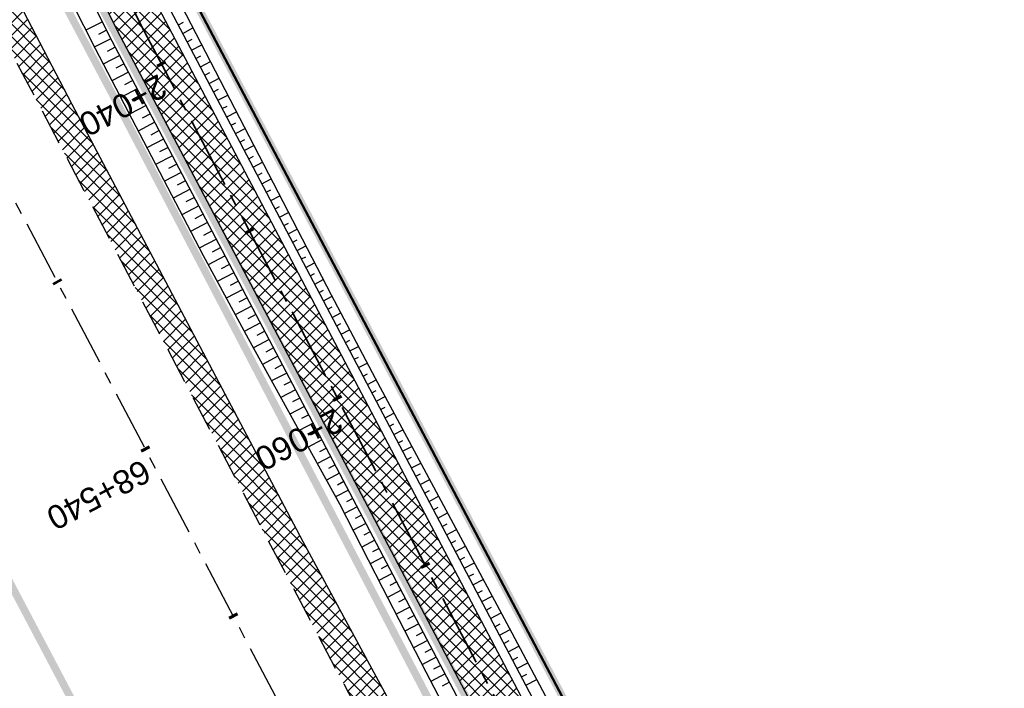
# Model space of a CAD drawing. Header units: metres. Extents: x 7529682 to 7533751, y 5721195 to 5727842.
# Tile 92 of 179: x 7530661 to 7530713, y 5725963 to 5725999. Entities that reach past the tile are written whole.
import ezdxf

# ---------------------------------------------------------------- set-up
doc = ezdxf.new("R2010")
doc.units = ezdxf.units.M
for name, pattern in [('817-dzialki-09-05-04$0$HIDDEN', [0.375, 0.25, -0.125]), ('ACAD_ISO05W100', [33, 24, -3, 0, -3, 0, -3]), ('CENTER', [50.8, 31.75, -6.35, 6.35, -6.35]), ('CENTER2', [28.575, 19.05, -3.175, 3.175, -3.175]), ('HIDDEN', [9.525, 6.35, -3.175])]:
    doc.linetypes.add(name, pattern=pattern)
for name, color, linetype in [('C-DROGI-SYTUACJA', 7, 'Continuous'), ('C-DROGI-SYTUACJA-ETYKIETY', 7, 'Continuous'), ('D-hatch-pobocza', 131, 'Continuous'), ('D-pobocza', 60, 'Continuous'), ('D-rowy', 160, 'Continuous'), ('D-skarpa', 2, 'Continuous'), ('D-skarpa-kreskowanie', 2, 'Continuous')]:
    doc.layers.add(name, color=color, linetype=linetype)
for name, color, linetype, lineweight, true_color in [('D-ewidencja-numery', 7, 'Continuous', 50, 0x40ff00), ('D-hatch-ciag-pieszo-rowerowy', 7, 'Continuous', 13, 0xff9f80), ('D-LR-etap-III', 7, '817-dzialki-09-05-04$0$HIDDEN', 50, 0x00008f)]:
    doc.layers.add(name, color=color, linetype=linetype, lineweight=lineweight, true_color=true_color)
for name, color, linetype, lineweight in [('D-krawędzie', 3, 'Continuous', 30), ('D-obrzeża', 2, 'Continuous', 30), ('D-oś', 10, 'CENTER', 30), ('D-pas-drogowy', 7, 'ACAD_ISO05W100', 50)]:
    doc.layers.add(name, color=color, linetype=linetype, lineweight=lineweight)
doc.layers.add('poprzeczki', color=7, linetype='Continuous', true_color=0x0000c7)
doc.styles.get("Standard").update_dxf_attribs({"font": 'arial.ttf'})
pattern_1 = [(45, (0, 0), (-0.33675960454, 0.33675960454), []), (135, (0, 0), (-0.33675960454, -0.33675960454), [])]

# ---------------------------------------------------------------- blocks, each defined once
blk = doc.blocks.new('AeccTickLine')
at = {"color": 0, "linetype": 'ByBlock', "lineweight": -2}
blk.add_line((0, 1), (0, -1), dxfattribs=at)

msp = doc.modelspace()

# ---------------------------------------------------------------- hatches: boundary and pattern name
at = {"layer": 'D-hatch-ciag-pieszo-rowerowy'}
h = msp.add_hatch(dxfattribs=at)
h.set_pattern_fill('ANSI37', color=256, scale=0.15, style=0)
h.set_pattern_definition(pattern_1)
h.paths.add_polyline_path([(7530664.91, 5726005.014, 0.00515), (7530662.075, 5726010.504), (7530653.608, 5726026.493, -0.00515), (7530650.772, 5726031.983), (7530649.253, 5726035.002), (7530648.136, 5726034.44), (7530649.656, 5726031.421, 0.00515), (7530652.491, 5726025.931), (7530660.958, 5726009.942, -0.00515), (7530663.794, 5726004.452), (7530666.938, 5725998.206), (7530691.541, 5725951.45), (7530692.657, 5725952.013), (7530668.046, 5725998.784)])
h.paths.add_polyline_path([(7530663.794, 5726004.452, 0.00515), (7530660.958, 5726009.942), (7530652.491, 5726025.931, -0.00515), (7530649.656, 5726031.421), (7530648.136, 5726034.44), (7530647.02, 5726033.878), (7530648.54, 5726030.859, 0.00515), (7530651.375, 5726025.369), (7530659.842, 5726009.38, -0.00515), (7530662.677, 5726003.89), (7530665.83, 5725997.628), (7530690.425, 5725950.887), (7530691.541, 5725951.45), (7530666.938, 5725998.206)])
at = {"layer": 'D-hatch-pobocza'}
h = msp.add_hatch(dxfattribs=at)
h.set_pattern_fill('ANSI37', color=256, scale=0.15, style=0)
h.set_pattern_definition(pattern_1)
h.paths.add_polyline_path([(7530720.98, 5725884.44), (7530708.37, 5725908.34), (7530695.8, 5725932.28), (7530687.36, 5725949.02), (7530675.51, 5725970.87), (7530663.29, 5725994.02), (7530649.63, 5726020.19), (7530635.9, 5726046.17), (7530600.685, 5726114.059), (7530599.743, 5726113.515), (7530641.555, 5726032.008), (7530660.961, 5725995.07), (7530689.128, 5725941.54), (7530707.336, 5725907.032), (7530725.256, 5725873.093), (7530743.97, 5725837.654), (7530770.527, 5725787.119), (7530787.864, 5725754.267), (7530809.813, 5725712.702), (7530812.028, 5725712.541), (7530798.84, 5725737.15), (7530787.35, 5725758.8), (7530776.05, 5725780.2), (7530760.43, 5725809.79), (7530749.22, 5725830.63), (7530733.52, 5725861.06)])

# ---------------------------------------------------------------- linework, layer by layer
at = {"layer": 'C-DROGI-SYTUACJA', "color": 10, "linetype": 'CENTER2', "lineweight": 35, "ltscale": 0.2}
msp.add_lwpolyline([(7530591.633, 5726152.643), (7530599.06, 5726136.869, -0.193566), (7530599.404, 5726130.909), (7530599.097, 5726129.998, 0.223174), (7530599.583, 5726125.774), (7530602.576, 5726120.93, -0.017191), (7530605.987, 5726114.962), (7530626.316, 5726076.364), (7530641.041, 5726048.532), (7530649.656, 5726031.421, 0.00515), (7530652.491, 5726025.931), (7530660.958, 5726009.942, -0.00515), (7530663.794, 5726004.452), (7530663.794, 5726004.452), (7530666.938, 5725998.206), (7530695.1, 5725944.687), (7530713.306, 5725910.181), (7530731.225, 5725876.244), (7530749.941, 5725840.801)], format="xyb", dxfattribs=at)
at = {"layer": 'D-ewidencja-numery', "color": 12, "ltscale": 15, "true_color": 0xc70000}
msp.add_lwpolyline([(7530604.239, 5726124.217), (7530605.847, 5726121.63), (7530608.972, 5726116.164), (7530618.114, 5726097.791), (7530651.213, 5726034.96), (7530670.244, 5725998.611), (7530698.075, 5725945.953), (7530716.506, 5725911.305), (7530735.223, 5725875.667), (7530752.504, 5725842.155)], dxfattribs=at)
at = {"layer": 'D-krawędzie', "linetype": 'HIDDEN', "ltscale": 0.3, "flags": 128}
msp.add_lwpolyline([(7530572.01, 5726166.06), (7530620.381, 5726072.761), (7530641.555, 5726032.008), (7530660.961, 5725995.07), (7530689.128, 5725941.54), (7530707.336, 5725907.032), (7530725.256, 5725873.093), (7530743.97, 5725837.654), (7530770.527, 5725787.119), (7530787.864, 5725754.267), (7530809.898, 5725712.542), (7530824.739, 5725684.389), (7530840.856, 5725653.693), (7530860.675, 5725616.154), (7530865.283, 5725607.394), (7530878.05, 5725583.08), (7530918.172, 5725507.178), (7530950.163, 5725446.305), (7530993.419, 5725364.265), (7531022.766, 5725308.719), (7531053.81, 5725249.872), (7531081.166, 5725197.875), (7531103.902, 5725154.541), (7531128.123, 5725108.448), (7531149.3, 5725068.25), (7531167.38, 5725033.767), (7531197.165, 5724976.988), (7531228.151, 5724918.034), (7531253.153, 5724870.491), (7531286.796, 5724806.654), (7531306.74, 5724768.665), (7531335.094, 5724714.652), (7531357.319, 5724672.439), (7531373.645, 5724641.454), (7531392.162, 5724605.999), (7531418.48, 5724555.853), (7531439.727, 5724515.582), (7531468.399, 5724461.077), (7531491.782, 5724416.528), (7531531.99, 5724339.833), (7531557.227, 5724291.659), (7531569.852, 5724267.577), (7531591.376, 5724226.548), (7531610.004, 5724191.103), (7531616.883, 5724177.999), (7531629.985, 5724153.025), (7531641.007, 5724132.022), (7531664.906, 5724087.617), (7531677.644, 5724064.786), (7531683.112, 5724054.988), (7531686.753, 5724048.18), (7531695.448, 5724031.697), (7531703.749, 5724015.917), (7531709.214, 5724005.514), (7531719.389, 5723986.147), (7531726.295, 5723973), (7531732.741, 5723960.736), (7531735.13, 5723956.19)], dxfattribs=at)
at = {"layer": 'D-LR-etap-III', "ltscale": 10, "flags": 128}
msp.add_lwpolyline([(7531750.474, 5723895.103, 0.4, 0.4, 0), (7531750.505, 5723895.13, 0.4, 0.4, 0), (7531682.71, 5724022.92, 0.4, 0.4, 0), (7531619.177, 5724147.204, 0.4, 0.4, 0), (7531592.309, 5724198.489, 0.4, 0.4, 0), (7531553.264, 5724272.919, 0.4, 0.4, 0), (7531504.02, 5724366.79, 0.4, 0.4, 0), (7531482.09, 5724407.62, 0.4, 0.4, 0), (7531412.35, 5724541.183, 0.4, 0.4, 0), (7531388.464, 5724586.93, 0.4, 0.4, 0), (7531345.12, 5724669.94, 0.4, 0.4, 0), (7531127.66, 5725081.67, 0.4, 0.4, 0), (7531059.253, 5725211.041, 0.4, 0.4, 0), (7531008.007, 5725307.954, 0.4, 0.4, 0), (7530964.182, 5725390.836, 0.4, 0.4, 0), (7530914.557, 5725484.684, 0.4, 0.4, 0), (7530865.243, 5725577.494, 0.4, 0.4, 0), (7530840.085, 5725624.059, 0.4, 0.4, 0), (7530802.56, 5725694.925, 0.4, 0.4, 0), (7530755.54, 5725787.51, 0.4, 0.4, 0), (7530708.718, 5725876.303, 0.4, 0.4, 0), (7530695.12, 5725902.09, 0.4, 0.4, 0), (7530642.914, 5726001.078, 0.4, 0.4, 0), (7530634.935, 5726016.147, 0.4, 0.4, 0), (7530610.82, 5726061.93, 0.4, 0.4, 0), (7530610.82, 5726061.93, 0.4, 0.4, 0), (7530607.21, 5726063.51, 0.4, 0.4, 0), (7530597.42, 5726080.68, 0.4, 0.4, 0), (7530591.16, 5726088.44, 0.4, 0.4, 0), (7530581.28, 5726107.21, 0.4, 0.4, 0), (7530571.29, 5726130.56, 0.4, 0.4, 0), (7530549.555, 5726171.527, 0.4, 0.4, 0), (7530531.014, 5726206.474, 0.4, 0.4, 0), (7530516.461, 5726236.017, 0.4, 0.4, 0), (7530500.799, 5726266.141, 0.4, 0.4, 0), (7530491.35, 5726283.94, 0.4, 0.4, 0), (7530482.4, 5726303.41, 0.4, 0.4, 0), (7530482.4, 5726303.41, 0.4, 0.4, 0), (7530450.41, 5726357.28, 0.4, 0.4, 0), (7530397.759, 5726458.5, 0.4, 0.4, 0), (7530334.708, 5726583.665, 0.4, 0.4, 0), (7530303.939, 5726645.168, 0.4, 0.4, 0), (7530300.51, 5726651.778, 0.4, 0.4, 0), (7530289.214, 5726671.967, 0.4, 0.4, 0), (7530281.54, 5726685.57, 0.4, 0.4, 0), (7530261.371, 5726724.163, 0.4, 0.4, 0), (7530254.03, 5726738.21, 0.4, 0.4, 0), (7530197.22, 5726845.06, 0.4, 0.4, 0), (7530194.71, 5726849.15, 0.4, 0.4, 0), (7530195.92, 5726850.75, 0.4, 0.4, 0), (7530170.547, 5726892.961, 0.4, 0.4, 0), (7530143.175, 5726945.066, 0.4, 0.4, 0), (7530105.06, 5727018.32, 0.4, 0.4, 0), (7530100.06, 5727027.16, 0.4, 0.4, 0), (7530062.319, 5727099.625, 0.4, 0.4, 0), (7530015.379, 5727189.42, 0.4, 0.4, 0), (7529983.208, 5727250.207, 0.4, 0.4, 0), (7529953.284, 5727306.747, 0.4, 0.4, 0), (7529900.671, 5727406.159, 0.4, 0.4, 0), (7529890.63, 5727425.131, 0.4, 0.4, 0), (7529875.155, 5727454.426, 0.4, 0.4, 0), (7529857.56, 5727487.787, 0.4, 0.4, 0), (7529835.194, 5727530.193, 0.4, 0.4, 0), (7529811.741, 5727574.662, 0.4, 0.4, 0), (7529792.102, 5727611.923, 0.4, 0.4, 0), (7529768.066, 5727657.47, 0.4, 0.4, 0), (7529755.211, 5727682.131, 0.4, 0.4, 0), (7529753.31, 5727681.13, 0.4, 0.4, 0), (7529739.21, 5727707.77, 0.4, 0.4, 0), (7529735.395, 5727711.252, 0.4, 0.4, 0), (7529725.42, 5727730.2, 0.4, 0.4, 0), (7529723.55, 5727729.88, 0.4, 0.4, 0), (7529695.567, 5727782.932, 0.4, 0.4, 0), (7529717.68, 5727794.024, 0.4, 0.4, 0), (7529736.275, 5727758.647, 0.4, 0.4, 0), (7529736.275, 5727758.647, 0.4, 0.4, 0), (7529744.511, 5727750.406, 0.4, 0.4, 0), (7529744.511, 5727750.406, 0.4, 0.4, 0), (7529750.283, 5727738.55, 0.4, 0.4, 0), (7529777.109, 5727687.569, 0.4, 0.4, 0), (7529796.515, 5727651.33, 0.4, 0.4, 0), (7529814.938, 5727616.793, 0.4, 0.4, 0), (7529839.007, 5727572.304, 0.4, 0.4, 0), (7529860.618, 5727532.509, 0.4, 0.4, 0), (7529882.349, 5727491.504, 0.4, 0.4, 0), (7529904.865, 5727449.096, 0.4, 0.4, 0), (7529920.747, 5727418.885, 0.4, 0.4, 0), (7529946.677, 5727368.547, 0.4, 0.4, 0), (7529972.025, 5727320.573, 0.4, 0.4, 0), (7529987.74, 5727290.153, 0.4, 0.4, 0), (7529996.497, 5727273.662, 0.4, 0.4, 0), (7530017.541, 5727234.203, 0.4, 0.4, 0), (7530033.054, 5727204.864, 0.4, 0.4, 0), (7530051.623, 5727170.223, 0.4, 0.4, 0), (7530069.277, 5727137.016, 0.4, 0.4, 0), (7530089.385, 5727097.534, 0.4, 0.4, 0), (7530109.713, 5727060.747, 0.4, 0.4, 0), (7530136.77, 5727011.64, 0.4, 0.4, 0), (7530162.447, 5726962.744, 0.4, 0.4, 0), (7530187.674, 5726916.992, 0.4, 0.4, 0), (7530207.821, 5726879.335, 0.4, 0.4, 0), (7530230.626, 5726834.519, 0.4, 0.4, 0), (7530262.288, 5726776.618, 0.4, 0.4, 0), (7530277.51, 5726760.213, 0.4, 0.4, 0), (7530286.037, 5726744.107, 0.4, 0.4, 0), (7530288.097, 5726735.884, 0.4, 0.4, 0), (7530290.394, 5726725.047, 0.4, 0.4, 0), (7530296.177, 5726713.583, 0.4, 0.4, 0), (7530302.726, 5726701.182, 0.4, 0.4, 0), (7530325.685, 5726657.466, 0.4, 0.4, 0), (7530343.244, 5726623.649, 0.4, 0.4, 0), (7530360.23, 5726591.747, 0.4, 0.4, 0), (7530383.209, 5726548.059, 0.4, 0.4, 0), (7530406.018, 5726503.606, 0.4, 0.4, 0), (7530427.465, 5726462.62, 0.4, 0.4, 0), (7530447.928, 5726424.388, 0.4, 0.4, 0), (7530471.127, 5726379.921, 0.4, 0.4, 0), (7530490.501, 5726343.033, 0.4, 0.4, 0), (7530509.499, 5726306.733, 0.4, 0.4, 0), (7530529.89, 5726267.244, 0.4, 0.4, 0), (7530543.852, 5726238.99, 0.4, 0.4, 0), (7530554.809, 5726218.944, 0.4, 0.4, 0), (7530559.027, 5726212.223, 0.4, 0.4, 0), (7530563.061, 5726206.41, 0.4, 0.4, 0), (7530566.934, 5726200.464, 0.4, 0.4, 0), (7530569.771, 5726194.902, 0.4, 0.4, 0), (7530571.473, 5726191.282, 0.4, 0.4, 0), (7530572.839, 5726188.025, 0.4, 0.4, 0), (7530575.295, 5726182.035, 0.4, 0.4, 0), (7530579.737, 5726173.306, 0.4, 0.4, 0), (7530583.3, 5726167.41, 0.4, 0.4, 0), (7530593.4, 5726163.33, 0.4, 0.4, 0), (7530598.618, 5726155.264, 0.4, 0.4, 0), (7530608.258, 5726140.497, 0.4, 0.4, 0), (7530603.27, 5726136.83, 0.4, 0.4, 0), (7530606.53, 5726131.84, 0.4, 0.4, 0), (7530604.239, 5726124.217, 0.4, 0.4, 0), (7530605.847, 5726121.63, 0.4, 0.4, 0), (7530608.972, 5726116.164, 0.4, 0.4, 0), (7530618.114, 5726097.791, 0.4, 0.4, 0), (7530651.213, 5726034.96, 0.4, 0.4, 0), (7530670.244, 5725998.611, 0.4, 0.4, 0), (7530698.075, 5725945.953, 0.4, 0.4, 0), (7530716.506, 5725911.305, 0.4, 0.4, 0), (7530735.223, 5725875.667, 0.4, 0.4, 0), (7530752.504, 5725842.155, 0.4, 0.4, 0), (7530778.311, 5725793.501, 0.4, 0.4, 0), (7530797.5, 5725756.382, 0.4, 0.4, 0), (7530812.519, 5725728.289, 0.4, 0.4, 0), (7530820.039, 5725713.16, 0.4, 0.4, 0), (7530822.422, 5725710.194, 0.4, 0.4, 0), (7530833.155, 5725688.801, 0.4, 0.4, 0), (7530849.629, 5725656.159, 0.4, 0.4, 0), (7530867.983, 5725621.964, 0.4, 0.4, 0), (7530872.63, 5725612.888, 0.4, 0.4, 0), (7530880.354, 5725597.595, 0.4, 0.4, 0), (7530883.839, 5725593.389, 0.4, 0.4, 0), (7530891.782, 5725587.763, 0.4, 0.4, 0), (7530895.039, 5725584.281, 0.4, 0.4, 0), (7530897.034, 5725580.941, 0.4, 0.4, 0), (7530900.952, 5725579.946, 0.4, 0.4, 0), (7530904.81, 5725571.977, 0.4, 0.4, 0), (7530903.682, 5725568.566, 0.4, 0.4, 0), (7530908.901, 5725558.845, 0.4, 0.4, 0), (7530910.252, 5725545.672, 0.4, 0.4, 0), (7530912.873, 5725538.646, 0.4, 0.4, 0), (7530945.278, 5725478.464, 0.4, 0.4, 0), (7530959.692, 5725450.246, 0.4, 0.4, 0), (7531002.827, 5725368.192, 0.4, 0.4, 0), (7531044.704, 5725290.314, 0.4, 0.4, 0), (7531064.099, 5725253.213, 0.4, 0.4, 0), (7531083.01, 5725216.678, 0.4, 0.4, 0), (7531113.013, 5725158.466, 0.4, 0.4, 0), (7531137.364, 5725113.071, 0.4, 0.4, 0), (7531150.831, 5725086.712, 0.4, 0.4, 0), (7531159.746, 5725076.641, 0.4, 0.4, 0), (7531166.31, 5725074.58, 0.4, 0.4, 0), (7531172.29, 5725062.58, 0.4, 0.4, 0), (7531170.59, 5725055.606, 0.4, 0.4, 0), (7531173.733, 5725044.081, 0.4, 0.4, 0), (7531215.342, 5724964.86, 0.4, 0.4, 0), (7531238.054, 5724921.685, 0.4, 0.4, 0), (7531262.39, 5724875.283, 0.4, 0.4, 0), (7531295.587, 5724811.266, 0.4, 0.4, 0), (7531348.488, 5724712.363, 0.4, 0.4, 0), (7531363.741, 5724682.684, 0.4, 0.4, 0), (7531366.987, 5724675.865, 0.4, 0.4, 0), (7531382.541, 5724646.111, 0.4, 0.4, 0), (7531401.299, 5724610.875, 0.4, 0.4, 0), (7531428.965, 5724558.862, 0.4, 0.4, 0), (7531449.111, 5724520.398, 0.4, 0.4, 0), (7531477.293, 5724465.831, 0.4, 0.4, 0), (7531500.996, 5724421.113, 0.4, 0.4, 0), (7531512.122, 5724400.549, 0.4, 0.4, 0), (7531513.782, 5724396.757, 0.4, 0.4, 0), (7531526.32, 5724379.39, 0.4, 0.4, 0), (7531566.784, 5724302.736, 0.4, 0.4, 0), (7531612.277, 5724225.61, 0.4, 0.4, 0), (7531620.493, 5724210.548, 0.4, 0.4, 0), (7531631.578, 5724196.258, 0.4, 0.4, 0), (7531653.484, 5724152.434, 0.4, 0.4, 0), (7531661.151, 5724128.494, 0.4, 0.4, 0), (7531673.881, 5724101.186, 0.4, 0.4, 0), (7531684.691, 5724081.184, 0.4, 0.4, 0), (7531699.212, 5724051.17, 0.4, 0.4, 0), (7531704.034, 5724040.584, 0.4, 0.4, 0), (7531704.034, 5724040.584, 0.4, 0.4, 0), (7531703.913, 5724037.17, 0.4, 0.4, 0), (7531736.42, 5723969.232, 0.4, 0.4, 0), (7531738.285, 5723967.699, 0.4, 0.4, 0), (7531742.181, 5723962.346, 0.4, 0.4, 0), (7531744.286, 5723958.616, 0.4, 0.4, 0), (7531755.393, 5723944.193, 0.4, 0.4, 0), (7531758.69, 5723936.76, 0.4, 0.4, 0), (7531780.08, 5723929.25, 0.4, 0.4, 0), (7531792.612, 5723906.338, 0.4, 0.4, 0), (7531792.612, 5723906.338, 0.4, 0.4, 0), (7531756.962, 5723883.055, 0.4, 0.4, 0), (7531750.46, 5723895.13, 0.4, 0.4, 0), (7531750.46, 5723895.13, 0, 0, 0)], format="xyseb", dxfattribs=at)
at = {"layer": 'D-obrzeża'}
for points in [[(7530816.72, 5725716.019), (7530808.345, 5725732.528, 0.004099), (7530806.084, 5725736.896), (7530794.941, 5725757.997), (7530777.714, 5725790.903), (7530751.046, 5725841.385), (7530732.331, 5725876.827), (7530714.412, 5725910.765), (7530696.206, 5725945.269), (7530668.046, 5725998.784), (7530664.91, 5726005.014, 0.00515), (7530662.075, 5726010.504), (7530653.608, 5726026.493, -0.00515), (7530650.772, 5726031.983), (7530642.155, 5726049.099), (7530627.426, 5726076.939), (7530607.073, 5726115.582, 0.017191), (7530603.662, 5726121.551), (7530600.461, 5726126.731, -0.223174), (7530600.17, 5726129.266), (7530602.624, 5726136.556), (7530601.532, 5726138.658)], [(7530597.423, 5726127.912, 0.123992), (7530598.087, 5726125.817), (7530601.49, 5726120.31, -0.017191), (7530604.901, 5726114.341), (7530625.206, 5726075.789), (7530639.927, 5726047.965), (7530648.54, 5726030.859, 0.00515), (7530651.375, 5726025.369), (7530659.842, 5726009.38, -0.00515), (7530662.677, 5726003.89), (7530665.83, 5725997.628), (7530693.994, 5725944.104), (7530712.201, 5725909.598), (7530730.12, 5725875.66), (7530748.836, 5725840.217), (7530775.501, 5725789.739), (7530792.729, 5725756.833), (7530803.873, 5725735.729, -0.004099), (7530806.134, 5725731.361), (7530819.007, 5725705.983)]]:
    msp.add_lwpolyline(points, format="xyb", dxfattribs=at)
at = {"layer": 'D-oś', "ltscale": 0.1}
msp.add_lwpolyline([(7530915.075, 5725505.546), (7530874.954, 5725581.449), (7530862.185, 5725605.765), (7530857.579, 5725614.523), (7530837.759, 5725652.063), (7530821.642, 5725682.76), (7530806.803, 5725710.907), (7530784.769, 5725752.633), (7530767.43, 5725785.489), (7530740.873, 5725836.023), (7530722.161, 5725871.458), (7530704.24, 5725905.399), (7530686.032, 5725939.909), (7530657.862, 5725993.442), (7530638.453, 5726030.387), (7530594.845, 5726110.895), (7530594.845, 5726110.895), (7530594.845, 5726110.895), (7530540.21, 5726214.45)], dxfattribs=at)
at = {"layer": 'D-pas-drogowy', "ltscale": 0.2, "flags": 128}
msp.add_lwpolyline([(7531633.019, 5724182.834, 0.4, 0.4, 0), (7531617.559, 5724211.608, 0.4, 0.4, 0), (7531566.784, 5724302.736, 0.4, 0.4, 0), (7531538.419, 5724356.47, 0.4, 0.4, 0), (7531526.32, 5724379.39, 0.4, 0.4, 0), (7531516.102, 5724393.607, 0.4, 0.4, 0.001485), (7531513.78, 5724396.838, 0.4, 0.4, 0), (7531501.87, 5724413.41, 0.4, 0.4, 0), (7531474.926, 5724464.508, 0.4, 0.4, 0), (7531446.2, 5724518.992, 0.4, 0.4, 0), (7531424.962, 5724559.262, 0.4, 0.4, 0), (7531398.444, 5724609.566, 0.4, 0.4, 0), (7531379.647, 5724645.216, 0.4, 0.4, 0), (7531365.23, 5724672.56, 0.4, 0.4, 0), (7531341.306, 5724717.915, 0.4, 0.4, 0), (7531312.9, 5724771.789, 0.4, 0.4, 0), (7531292.591, 5724810.307, 0.4, 0.4, 0), (7531259.392, 5724873.271, 0.4, 0.4, 0), (7531233.74, 5724921.923, 0.4, 0.4, 0), (7531203.073, 5724980.092, 0.4, 0.4, 0), (7531173.471, 5725036.225, 0.4, 0.4, 0), (7531168.27, 5725046.09, 0.4, 0.4, 0), (7531172.29, 5725062.58, 0.4, 0.4, 0), (7531166.31, 5725074.58, 0.4, 0.4, 0), (7531150.32, 5725079.6, 0.4, 0.4, 0), (7531141.5, 5725096.43, 0.4, 0.4, 0), (7531109.312, 5725157.814, 0.4, 0.4, 0), (7531086.641, 5725201.048, 0.4, 0.4, 0), (7531059.198, 5725253.384, 0.4, 0.4, 0), (7531028.207, 5725312.489, 0.4, 0.4, 0), (7530999.105, 5725367.99, 0.4, 0.4, 0), (7530956.248, 5725449.725, 0.4, 0.4, 0), (7530924.398, 5725510.464, 0.4, 0.4, 0), (7530897.51, 5725561.74, 0.4, 0.4, 0), (7530894.46, 5725566.14, 0.4, 0.4, 0), (7530892.16, 5725570.49, 0.4, 0.4, 0), (7530869.363, 5725613.307, 0.4, 0.4, 0), (7530861.694, 5725627.705, 0.4, 0.4, 0), (7530852.74, 5725644.52, 0.4, 0.4, 0), (7530831.51, 5725684.2, 0.4, 0.4, 0), (7530811.13, 5725722.52, 0.4, 0.4, 0), (7530792.348, 5725757.941, 0.4, 0.4, 0), (7530768.03, 5725803.8, 0.4, 0.4, 0), (7530748.769, 5725840.179, 0.4, 0.4, 0), (7530727.7, 5725879.97, 0.4, 0.4, 0), (7530712.098, 5725909.545, 0.4, 0.4, 0), (7530693.644, 5725944.645, 0.4, 0.4, 0), (7530665.702, 5725997.539, 0.4, 0.4, 0), (7530641.76, 5726042.88, 0.4, 0.4, 0), (7530616.5, 5726091.48, 0.4, 0.4, 0), (7530604.628, 5726114.32, 0.4, 0.4, -0.007763), (7530602.5, 5726118.43, 0.4, 0.4, 0), (7530603.992, 5726123.395, 0.4, 0.4, 0), (7530606.53, 5726131.84, 0.4, 0.4, 0), (7530603.27, 5726136.83, 0.4, 0.4, 0), (7530593.776, 5726151.369, 0.4, 0.4, 0), (7530590.203, 5726156.84, 0.4, 0.4, 0), (7530583.3, 5726167.41, 0.4, 0.4, 0), (7530580.578, 5726170.428, 0.4, 0.4, 0), (7530575.85, 5726175.67, 0.4, 0.4, 0), (7530569.01, 5726186.66, 0.4, 0.4, 0), (7530562.555, 5726199.189, 0.4, 0.4, 0), (7530555.67, 5726211.39, 0.4, 0.4, 0), (7530548.29, 5726224.23, 0.4, 0.4, 0), (7530540.58, 5726237.71, 0.4, 0.4, 0), (7530532.68, 5726252.65, 0.4, 0.4, 0), (7530524.06, 5726269.35, 0.4, 0.4, 0), (7530502.82, 5726309.91, 0.4, 0.4, 0), (7530488.83, 5726336.63, 0.4, 0.4, 0), (7530466.03, 5726380.16, 0.4, 0.4, 0), (7530438.47, 5726432.77, 0.4, 0.4, 0), (7530424.53, 5726459.09, 0.4, 0.4, 0), (7530401.63, 5726502.97, 0.4, 0.4, 0), (7530383.38, 5726538.06, 0.4, 0.4, 0), (7530353.97, 5726593.52, 0.4, 0.4, 0), (7530338.47, 5726622.74, 0.4, 0.4, 0), (7530322.01, 5726653.88, 0.4, 0.4, 0), (7530297.54, 5726700.33, 0.4, 0.4, 0), (7530287.38, 5726719.6, 0.4, 0.4, 0), (7530285.95, 5726722.316, 0.4, 0.4, 0), (7530280.26, 5726733.12, 0.4, 0.4, 0), (7530266.73, 5726758.74, 0.4, 0.4, 0), (7530260.42, 5726770.47, 0.4, 0.4, 0), (7530253.25, 5726783.82, 0.4, 0.4, 0), (7530244.95, 5726799.33, 0.4, 0.4, 0), (7530239.39, 5726808.49, 0.4, 0.4, 0), (7530238.29, 5726807.9, 0.4, 0.4, 0), (7530218.11, 5726850.67, 0.4, 0.4, 0), (7530175.907, 5726928.168, 0.4, 0.4, 0), (7530096.68, 5727076.15, 0.4, 0.4, 0), (7530094.68, 5727079.89, 0.4, 0.4, 0), (7530064.597, 5727135.523, 0.4, 0.4, 0), (7530046.731, 5727168.892, 0.4, 0.4, 0), (7530025.803, 5727208.461, 0.4, 0.4, 0), (7530012.847, 5727232.979, 0.4, 0.4, 0), (7529994.15, 5727268.45, 0.4, 0.4, 0), (7529981.671, 5727291.93, 0.4, 0.4, 0), (7529949.89, 5727351.73, 0.4, 0.4, 0), (7529924.75, 5727399.03, 0.4, 0.4, 0), (7529915.516, 5727417.1, 0.4, 0.4, 0), (7529885.83, 5727475.19, 0.4, 0.4, 0), (7529862.56, 5727519.97, 0.4, 0.4, 0), (7529852.985, 5727538.191, 0.4, 0.4, 0), (7529836.513, 5727569.511, 0.4, 0.4, 0), (7529815.369, 5727609.141, 0.4, 0.4, 0), (7529792.795, 5727651.247, 0.4, 0.4, 0), (7529774.199, 5727685.858, 0.4, 0.4, 0), (7529746.966, 5727736.059, 0.4, 0.4, 0), (7529733.92, 5727757.62, 0.4, 0.4, 0), (7529708.607, 5727806.389, 0.4, 0.4, 0), (7529688.492, 5727796.345, 0.4, 0.4, 0), (7529723.55, 5727729.88, 0.4, 0.4, 0), (7529725.42, 5727730.2, 0.4, 0.4, 0), (7529735.38, 5727711.28, 0.4, 0.4, 0), (7529739.21, 5727707.77, 0.4, 0.4, 0), (7529753.31, 5727681.13, 0.4, 0.4, 0), (7529755.178, 5727682.114, 0.4, 0.4, 0), (7529792.102, 5727611.923, 0.4, 0.4, 0), (7529811.741, 5727574.662, 0.4, 0.4, 0), (7529835.194, 5727530.193, 0.4, 0.4, 0), (7529857.56, 5727487.787, 0.4, 0.4, 0), (7529875.155, 5727454.426, 0.4, 0.4, 0), (7529890.63, 5727425.131, 0.4, 0.4, 0), (7529900.671, 5727406.159, 0.4, 0.4, 0), (7529953.284, 5727306.747, 0.4, 0.4, 0), (7529983.208, 5727250.207, 0.4, 0.4, 0), (7530015.379, 5727189.42, 0.4, 0.4, 0), (7530062.319, 5727099.625, 0.4, 0.4, 0), (7530100.06, 5727027.16, 0.4, 0.4, 0), (7530105.06, 5727018.32, 0.4, 0.4, 0), (7530143.175, 5726945.066, 0.4, 0.4, 0), (7530170.547, 5726892.961, 0.4, 0.4, 0), (7530195.92, 5726850.75, 0.4, 0.4, 0), (7530194.71, 5726849.15, 0.4, 0.4, 0), (7530197.22, 5726845.06, 0.4, 0.4, 0), (7530254.03, 5726738.21, 0.4, 0.4, 0), (7530261.371, 5726724.163, 0.4, 0.4, 0), (7530281.54, 5726685.57, 0.4, 0.4, 0), (7530289.214, 5726671.967, 0.4, 0.4, 0), (7530300.51, 5726651.778, 0.4, 0.4, 0), (7530303.939, 5726645.168, 0.4, 0.4, 0), (7530334.708, 5726583.665, 0.4, 0.4, 0), (7530397.759, 5726458.5, 0.4, 0.4, 0), (7530450.41, 5726357.28, 0.4, 0.4, 0), (7530482.4, 5726303.41, 0.4, 0.4, 0), (7530483.688, 5726301.003, 0.4, 0.4, 0), (7530491.35, 5726283.94, 0.4, 0.4, 0), (7530512.67, 5726243.78, 0.4, 0.4, 0), (7530529.43, 5726209.46, 0.4, 0.4, 0), (7530571.29, 5726130.56, 0.4, 0.4, 0), (7530581.28, 5726107.21, 0.4, 0.4, 0), (7530591.16, 5726088.44, 0.4, 0.4, 0), (7530597.42, 5726080.68, 0.4, 0.4, 0), (7530607.21, 5726063.51, 0.4, 0.4, 0), (7530610.82, 5726061.93, 0.4, 0.4, 0), (7530634.935, 5726016.147, 0.4, 0.4, 0), (7530642.914, 5726001.078, 0.4, 0.4, 0), (7530695.12, 5725902.09, 0.4, 0.4, 0), (7530708.718, 5725876.303, 0.4, 0.4, 0), (7530755.54, 5725787.51, 0.4, 0.4, 0), (7530802.56, 5725694.925, 0.4, 0.4, 0), (7530840.085, 5725624.059, 0.4, 0.4, 0), (7530865.243, 5725577.494, 0.4, 0.4, 0), (7530914.557, 5725484.684, 0.4, 0.4, 0), (7530964.182, 5725390.836, 0.4, 0.4, 0), (7531008.007, 5725307.954, 0.4, 0.4, 0), (7531059.253, 5725211.041, 0.4, 0.4, 0), (7531127.66, 5725081.67, 0.4, 0.4, 0), (7531345.12, 5724669.94, 0.4, 0.4, 0), (7531388.464, 5724586.93, 0.4, 0.4, 0), (7531412.35, 5724541.183, 0.4, 0.4, 0), (7531482.09, 5724407.62, 0.4, 0.4, 0), (7531504.02, 5724366.79, 0.4, 0.4, 0), (7531519.374, 5724337.52, 0.4, 0.4, 0), (7531563.749, 5724252.932, 0.4, 0.4, 0), (7531602.175, 5724179.681, 0.4, 0.4, 0), (7531619.177, 5724147.204, 0.4, 0.4, 0), (7531625.038, 5724135.635, 0.4, 0.4, 0), (7531656.796, 5724073.316, 0.4, 0.4, 0), (7531675.12, 5724037.36, 0.4, 0.4, 0), (7531682.71, 5724022.92, 0.4, 0.4, 0), (7531705.565, 5723979.811, 0.4, 0.4, 0), (7531736.606, 5723921.262, 0.4, 0.4, 0), (7531750.46, 5723895.13, 0.4, 0.4, 0), (7531740.77, 5723886.56, 0.4, 0.4, 0), (7531732.86, 5723885, 0.4, 0.4, 0), (7531722.18, 5723887.77, 0.4, 0.4, 0), (7531729.87, 5723862.17, 0.4, 0.4, 0), (7531742.92, 5723861.93, 0.4, 0.4, 0), (7531763.71, 5723859.52, 0.4, 0.4, 0), (7531768.42, 5723854.12, 0.4, 0.4, 0), (7531787.42, 5723817.97, 0.4, 0.4, 0), (7531795.57, 5723809.82, 0.4, 0.4, 0), (7531816.347, 5723819.85, 0.4, 0.4, 0), (7531816.347, 5723819.85, 0.4, 0.4, 0), (7531805.06, 5723843.23, 0.4, 0.4, 0), (7531803.61, 5723886.23, 0.4, 0.4, 0), (7531803.61, 5723886.23, 0.4, 0.4, 0), (7531780.08, 5723929.25, 0.4, 0.4, 0), (7531758.69, 5723936.76, 0.4, 0.4, 0), (7531749.359, 5723946.412, 0.4, 0.4, 0), (7531742.71, 5723953.29, 0.4, 0.4, 0), (7531735.177, 5723967.878, 0.4, 0.4, 0), (7531722.37, 5723992.68, 0.4, 0.4, 0), (7531705.042, 5724030.886, 0.4, 0.4, 0), (7531699.47, 5724043.17, 0.4, 0.4, 0), (7531692.69, 5724058.11, 0.4, 0.4, 0), (7531679.672, 5724084.017, 0.4, 0.4, 0), (7531674.55, 5724094.21, 0.4, 0.4, 0), (7531666.633, 5724114.003, 0.4, 0.4, 0), (7531649, 5724153.82, 0.4, 0.4, 0), (7531641.49, 5724149.34, 0.4, 0.4, 0), (7531626.04, 5724179.34, 0.4, 0.4, 0), (7531633.03, 5724182.84, 0, 0, 0)], format="xyseb", dxfattribs=at)
at = {"layer": 'D-pobocza'}
for points in [[(7530817.069, 5725716.434), (7530808.787, 5725732.762, 0.004099), (7530806.526, 5725737.13), (7530795.384, 5725758.23), (7530778.156, 5725791.136), (7530751.489, 5725841.618), (7530732.773, 5725877.061), (7530714.854, 5725910.998), (7530696.648, 5725945.502), (7530668.49, 5725999.015), (7530665.357, 5726005.239, 0.00515), (7530662.521, 5726010.729), (7530654.054, 5726026.718, -0.00515), (7530651.219, 5726032.208), (7530642.601, 5726049.326), (7530627.87, 5726077.169), (7530607.515, 5726115.815, 0.017191), (7530604.087, 5726121.814), (7530600.886, 5726126.994, -0.095206), (7530600.551, 5726127.876)], [(7530602.007, 5726118.49, -0.012618), (7530604.459, 5726114.108), (7530624.762, 5726075.559), (7530639.482, 5726047.738), (7530648.093, 5726030.634, 0.00515), (7530650.928, 5726025.144), (7530659.395, 5726009.155, -0.00515), (7530662.231, 5726003.665), (7530665.386, 5725997.397), (7530693.552, 5725943.871), (7530711.758, 5725909.365), (7530729.678, 5725875.427), (7530748.394, 5725839.984), (7530775.058, 5725789.507), (7530792.286, 5725756.601), (7530803.431, 5725735.496, -0.004099), (7530805.692, 5725731.127), (7530814.621, 5725713.526)]]:
    msp.add_lwpolyline(points, format="xyb", dxfattribs=at)
msp.add_lwpolyline([(7530798.84, 5725737.15), (7530787.35, 5725758.8), (7530776.05, 5725780.2), (7530760.43, 5725809.79), (7530749.22, 5725830.63), (7530733.52, 5725861.06), (7530720.98, 5725884.44), (7530708.37, 5725908.34), (7530695.8, 5725932.28), (7530687.36, 5725949.02), (7530675.51, 5725970.87), (7530663.29, 5725994.02), (7530649.63, 5726020.19), (7530635.9, 5726046.17), (7530600.685, 5726114.059), (7530599.743, 5726113.515)], dxfattribs=at)
at = {"layer": 'D-rowy', "linetype": 'HIDDEN', "ltscale": 0.1, "const_width": 0.4, "flags": 128}
msp.add_lwpolyline([(7530741.879, 5725849.304), (7530727.419, 5725876.297), (7530718.298, 5725893.381), (7530703.13, 5725922.342), (7530687.044, 5725953.183), (7530665.695, 5725994.035), (7530637.776, 5726046.651), (7530624.725, 5726071.229)], dxfattribs=at)
at = {"layer": 'D-skarpa', "linetype": 'Continuous'}
msp.add_lwpolyline([(7530663.283, 5725999.384), (7530664.495, 5725996.976), (7530665.588, 5725994.892), (7530670.211, 5725986.025), (7530672.598, 5725981.631), (7530677.441, 5725972.879), (7530679.717, 5725968.427), (7530682, 5725963.978), (7530688.951, 5725950.686), (7530691.165, 5725946.201), (7530692.654, 5725943.4), (7530693.517, 5725941.785), (7530695.874, 5725937.376), (7530698.226, 5725932.963), (7530702.868, 5725924.106)], dxfattribs=at)
msp.add_lwpolyline([(7530669.056, 5725999.273), (7530670.097, 5725997.265), (7530676.997, 5725983.946), (7530679.329, 5725979.523), (7530686.426, 5725966.307), (7530688.77, 5725961.891), (7530697.287, 5725945.837), (7530698.144, 5725944.227), (7530715.608, 5725911.396), (7530716.93, 5725908.913), (7530719.27, 5725904.494), (7530721.6, 5725900.07), (7530723.966, 5725895.666), (7530726.301, 5725891.244), (7530728.579, 5725886.793), (7530730.652, 5725882.909, -0.007251), (7530733.053, 5725878.31), (7530733.491, 5725877.44), (7530735.487, 5725873.478), (7530739.985, 5725864.545, -0.009506), (7530747.045, 5725851.31)], format="xyb", dxfattribs=at)
at = {"layer": 'D-skarpa-kreskowanie', "linetype": 'Continuous'}
for p, q in [((7530664.883, 5725998.396, 107.268), (7530664.003, 5725997.953, 106.611)), ((7530665.108, 5725997.95, 107.269), (7530664.668, 5725997.728, 106.941)), ((7530668.904, 5725998.228, 107.404), (7530669.176, 5725998.371, 107.199)), ((7530669.137, 5725997.786, 107.406), (7530669.679, 5725998.071, 106.997)), ((7530665.333, 5725997.503, 107.271), (7530664.453, 5725997.06, 106.614)), ((7530669.37, 5725997.343, 107.407), (7530669.639, 5725997.485, 107.204)), ((7530665.564, 5725997.06, 107.272), (7530665.128, 5725996.83, 106.944)), ((7530669.603, 5725996.901, 107.409), (7530670.139, 5725997.183, 107.005)), ((7530665.797, 5725996.617, 107.274), (7530664.924, 5725996.158, 106.617)), ((7530669.835, 5725996.458, 107.411), (7530670.102, 5725996.599, 107.21)), ((7530666.03, 5725996.175, 107.276), (7530665.593, 5725995.945, 106.947)), ((7530670.068, 5725996.016, 107.412), (7530670.599, 5725996.295, 107.012)), ((7530666.262, 5725995.732, 107.277), (7530665.388, 5725995.272, 106.619)), ((7530670.301, 5725995.573, 107.414), (7530670.565, 5725995.712, 107.215)), ((7530670.534, 5725995.131, 107.416), (7530671.059, 5725995.407, 107.02)), ((7530666.728, 5725994.847, 107.281), (7530665.852, 5725994.386, 106.621)), ((7530666.495, 5725995.29, 107.279), (7530666.058, 5725995.06, 106.95)), ((7530670.767, 5725994.688, 107.417), (7530671.028, 5725994.826, 107.221)), ((7530666.961, 5725994.405, 107.282), (7530666.522, 5725994.174, 106.952)), ((7530671, 5725994.246, 107.419), (7530671.519, 5725994.519, 107.028)), ((7530667.194, 5725993.962, 107.284), (7530666.314, 5725993.499, 106.621)), ((7530671.232, 5725993.803, 107.421), (7530671.491, 5725993.939, 107.226)), ((7530667.427, 5725993.52, 107.286), (7530666.986, 5725993.288, 106.954)), ((7530671.465, 5725993.361, 107.422), (7530671.979, 5725993.631, 107.035)), ((7530667.659, 5725993.077, 107.287), (7530666.776, 5725992.613, 106.622)), ((7530671.698, 5725992.918, 107.424), (7530671.954, 5725993.053, 107.232)), ((7530671.931, 5725992.476, 107.426), (7530672.439, 5725992.743, 107.043)), ((7530667.892, 5725992.635, 107.289), (7530667.45, 5725992.402, 106.956)), ((7530668.125, 5725992.192, 107.291), (7530667.239, 5725991.726, 106.623)), ((7530668.358, 5725991.75, 107.292), (7530667.914, 5725991.516, 106.958)), ((7530672.164, 5725992.033, 107.427), (7530672.416, 5725992.166, 107.237)), ((7530672.397, 5725991.591, 107.429), (7530672.899, 5725991.856, 107.05)), ((7530668.591, 5725991.307, 107.294), (7530667.701, 5725990.839, 106.624)), ((7530672.629, 5725991.148, 107.431), (7530672.879, 5725991.28, 107.243)), ((7530668.824, 5725990.865, 107.296), (7530668.378, 5725990.63, 106.96)), ((7530672.862, 5725990.706, 107.432), (7530673.359, 5725990.968, 107.058)), ((7530669.056, 5725990.423, 107.297), (7530668.163, 5725989.952, 106.624)), ((7530673.095, 5725990.264, 107.434), (7530673.342, 5725990.394, 107.248)), ((7530669.289, 5725989.98, 107.299), (7530668.842, 5725989.745, 106.962)), ((7530673.328, 5725989.821, 107.436), (7530673.819, 5725990.08, 107.066)), ((7530669.522, 5725989.538, 107.301), (7530668.625, 5725989.066, 106.625)), ((7530669.755, 5725989.095, 107.302), (7530669.306, 5725988.859, 106.964)), ((7530673.561, 5725989.379, 107.437), (7530673.805, 5725989.507, 107.253)), ((7530673.794, 5725988.936, 107.439), (7530674.279, 5725989.192, 107.073)), ((7530669.988, 5725988.653, 107.304), (7530669.088, 5725988.179, 106.626)), ((7530674.026, 5725988.494, 107.441), (7530674.268, 5725988.621, 107.259)), ((7530670.221, 5725988.21, 107.306), (7530669.77, 5725987.973, 106.966)), ((7530674.259, 5725988.051, 107.442), (7530674.739, 5725988.304, 107.081)), ((7530670.453, 5725987.768, 107.307), (7530669.55, 5725987.292, 106.627)), ((7530674.492, 5725987.609, 107.444), (7530674.731, 5725987.734, 107.264)), ((7530670.686, 5725987.325, 107.309), (7530670.234, 5725987.087, 106.968)), ((7530674.725, 5725987.166, 107.446), (7530675.199, 5725987.416, 107.088)), ((7530670.919, 5725986.883, 107.311), (7530670.012, 5725986.405, 106.628)), ((7530674.958, 5725986.724, 107.448), (7530675.194, 5725986.848, 107.27)), ((7530675.191, 5725986.281, 107.449), (7530675.659, 5725986.528, 107.096)), ((7530671.385, 5725985.998, 107.314), (7530670.483, 5725985.523, 106.635)), ((7530671.152, 5725986.44, 107.312), (7530670.698, 5725986.201, 106.971)), ((7530675.423, 5725985.839, 107.451), (7530675.656, 5725985.961, 107.275)), ((7530671.618, 5725985.555, 107.316), (7530671.17, 5725985.32, 106.978)), ((7530675.656, 5725985.396, 107.453), (7530676.119, 5725985.64, 107.103)), ((7530671.85, 5725985.113, 107.317), (7530670.961, 5725984.645, 106.647)), ((7530675.889, 5725984.954, 107.454), (7530676.119, 5725985.075, 107.281)), ((7530672.083, 5725984.67, 107.319), (7530671.641, 5725984.438, 106.986)), ((7530676.122, 5725984.511, 107.456), (7530676.579, 5725984.752, 107.111)), ((7530672.316, 5725984.228, 107.321), (7530671.438, 5725983.766, 106.659)), ((7530676.355, 5725984.069, 107.458), (7530676.582, 5725984.188, 107.286)), ((7530676.587, 5725983.626, 107.459), (7530677.04, 5725983.864, 107.118)), ((7530672.782, 5725983.343, 107.324), (7530671.915, 5725982.887, 106.672)), ((7530672.549, 5725983.785, 107.322), (7530672.113, 5725983.556, 106.994)), ((7530673.015, 5725982.9, 107.326), (7530672.584, 5725982.674, 107.002)), ((7530676.82, 5725983.184, 107.461), (7530677.047, 5725983.303, 107.29)), ((7530677.053, 5725982.741, 107.463), (7530677.507, 5725982.98, 107.121)), ((7530673.247, 5725982.458, 107.327), (7530672.393, 5725982.008, 106.684)), ((7530677.286, 5725982.299, 107.464), (7530677.513, 5725982.418, 107.293)), ((7530673.48, 5725982.015, 107.329), (7530673.056, 5725981.792, 107.01)), ((7530677.519, 5725981.856, 107.466), (7530677.973, 5725982.095, 107.124)), ((7530673.713, 5725981.573, 107.331), (7530672.874, 5725981.132, 106.699)), ((7530677.752, 5725981.414, 107.468), (7530677.979, 5725981.533, 107.296)), ((7530673.946, 5725981.13, 107.332), (7530673.531, 5725980.912, 107.02)), ((7530677.984, 5725980.971, 107.469), (7530678.439, 5725981.211, 107.126)), ((7530674.179, 5725980.688, 107.334), (7530673.359, 5725980.256, 106.716)), ((7530674.412, 5725980.245, 107.336), (7530674.006, 5725980.032, 107.03)), ((7530678.217, 5725980.529, 107.471), (7530678.445, 5725980.649, 107.299)), ((7530678.45, 5725980.086, 107.473), (7530678.906, 5725980.326, 107.129)), ((7530674.644, 5725979.803, 107.337), (7530673.843, 5725979.381, 106.734)), ((7530678.683, 5725979.644, 107.474), (7530678.911, 5725979.764, 107.302)), ((7530674.877, 5725979.361, 107.339), (7530674.481, 5725979.152, 107.041)), ((7530678.916, 5725979.201, 107.476), (7530679.373, 5725979.442, 107.132)), ((7530675.11, 5725978.918, 107.341), (7530674.327, 5725978.506, 106.751)), ((7530679.149, 5725978.759, 107.478), (7530679.379, 5725978.88, 107.304)), ((7530675.343, 5725978.476, 107.342), (7530674.956, 5725978.272, 107.051)), ((7530679.381, 5725978.317, 107.479), (7530679.846, 5725978.561, 107.129)), ((7530675.576, 5725978.033, 107.344), (7530674.811, 5725977.631, 106.768)), ((7530679.614, 5725977.874, 107.481), (7530679.848, 5725977.997, 107.304)), ((7530679.847, 5725977.432, 107.483), (7530680.319, 5725977.68, 107.127)), ((7530676.041, 5725977.148, 107.347), (7530675.296, 5725976.756, 106.786)), ((7530675.808, 5725977.591, 107.346), (7530675.431, 5725977.392, 107.061)), ((7530680.08, 5725976.989, 107.484), (7530680.318, 5725977.114, 107.305)), ((7530676.274, 5725976.706, 107.349), (7530675.906, 5725976.512, 107.072)), ((7530680.313, 5725976.547, 107.486), (7530680.792, 5725976.799, 107.125)), ((7530676.507, 5725976.263, 107.351), (7530675.78, 5725975.881, 106.803)), ((7530680.546, 5725976.104, 107.488), (7530680.787, 5725976.231, 107.306)), ((7530676.74, 5725975.821, 107.352), (7530676.381, 5725975.632, 107.082)), ((7530680.778, 5725975.662, 107.489), (7530681.265, 5725975.918, 107.122)), ((7530676.973, 5725975.378, 107.354), (7530676.264, 5725975.005, 106.82)), ((7530681.011, 5725975.219, 107.491), (7530681.257, 5725975.348, 107.306)), ((7530681.244, 5725974.777, 107.493), (7530681.738, 5725975.037, 107.12)), ((7530677.438, 5725974.493, 107.357), (7530676.748, 5725974.13, 106.838)), ((7530677.205, 5725974.936, 107.356), (7530676.856, 5725974.752, 107.092)), ((7530677.671, 5725974.051, 107.359), (7530677.331, 5725973.872, 107.103)), ((7530681.477, 5725974.334, 107.494), (7530681.726, 5725974.465, 107.307)), ((7530681.71, 5725973.892, 107.496), (7530682.212, 5725974.156, 107.118)), ((7530677.904, 5725973.608, 107.361), (7530677.233, 5725973.255, 106.855)), ((7530681.943, 5725973.449, 107.498), (7530682.195, 5725973.582, 107.307)), ((7530678.137, 5725973.166, 107.362), (7530677.805, 5725972.991, 107.112)), ((7530682.175, 5725973.007, 107.499), (7530682.685, 5725973.275, 107.116)), ((7530678.37, 5725972.723, 107.364), (7530677.7, 5725972.371, 106.86)), ((7530682.408, 5725972.564, 107.501), (7530682.665, 5725972.699, 107.308)), ((7530682.641, 5725972.122, 107.503), (7530683.158, 5725972.394, 107.113)), ((7530678.602, 5725972.281, 107.366), (7530678.265, 5725972.103, 107.112)), ((7530678.835, 5725971.838, 107.367), (7530678.156, 5725971.481, 106.855)), ((7530679.068, 5725971.396, 107.369), (7530678.726, 5725971.216, 107.111)), ((7530682.874, 5725971.679, 107.504), (7530683.134, 5725971.816, 107.308)), ((7530683.107, 5725971.237, 107.506), (7530683.631, 5725971.513, 107.111)), ((7530679.301, 5725970.953, 107.371), (7530678.611, 5725970.59, 106.851)), ((7530683.34, 5725970.794, 107.508), (7530683.604, 5725970.933, 107.309)), ((7530679.534, 5725970.511, 107.372), (7530679.186, 5725970.328, 107.11)), ((7530683.572, 5725970.352, 107.509), (7530684.104, 5725970.632, 107.109)), ((7530679.767, 5725970.068, 107.374), (7530679.066, 5725969.7, 106.846)), ((7530683.805, 5725969.909, 107.511), (7530684.073, 5725970.05, 107.309)), ((7530679.999, 5725969.626, 107.376), (7530679.647, 5725969.44, 107.11)), ((7530684.038, 5725969.467, 107.513), (7530684.577, 5725969.751, 107.106)), ((7530680.232, 5725969.183, 107.377), (7530679.521, 5725968.809, 106.842)), ((7530680.465, 5725968.741, 107.379), (7530680.107, 5725968.553, 107.109)), ((7530684.271, 5725969.024, 107.514), (7530684.542, 5725969.167, 107.31)), ((7530684.504, 5725968.582, 107.516), (7530685.05, 5725968.869, 107.104)), ((7530680.698, 5725968.299, 107.381), (7530679.977, 5725967.919, 106.838)), ((7530684.737, 5725968.139, 107.518), (7530685.012, 5725968.284, 107.31)), ((7530680.931, 5725967.856, 107.382), (7530680.568, 5725967.665, 107.109)), ((7530684.969, 5725967.697, 107.519), (7530685.523, 5725967.988, 107.102)), ((7530681.164, 5725967.414, 107.384), (7530680.434, 5725967.03, 106.834)), ((7530685.202, 5725967.255, 107.521), (7530685.481, 5725967.401, 107.311)), ((7530681.396, 5725966.971, 107.386), (7530681.029, 5725966.778, 107.109)), ((7530685.435, 5725966.812, 107.523), (7530685.996, 5725967.107, 107.1)), ((7530681.629, 5725966.529, 107.387), (7530680.89, 5725966.14, 106.831)), ((7530685.668, 5725966.37, 107.524), (7530685.95, 5725966.518, 107.311)), ((7530685.901, 5725965.927, 107.526), (7530686.469, 5725966.226, 107.098)), ((7530682.095, 5725965.644, 107.391), (7530681.347, 5725965.25, 106.827)), ((7530681.862, 5725966.086, 107.389), (7530681.49, 5725965.891, 107.109)), ((7530686.134, 5725965.485, 107.528), (7530686.419, 5725965.635, 107.313)), ((7530682.328, 5725965.201, 107.392), (7530681.952, 5725965.003, 107.109)), ((7530686.366, 5725965.042, 107.529), (7530686.938, 5725965.343, 107.099)), ((7530682.561, 5725964.759, 107.394), (7530681.804, 5725964.36, 106.824)), ((7530686.599, 5725964.6, 107.531), (7530686.886, 5725964.75, 107.315)), ((7530682.793, 5725964.316, 107.396), (7530682.413, 5725964.116, 107.109)), ((7530686.832, 5725964.157, 107.533), (7530687.407, 5725964.46, 107.1)), ((7530683.026, 5725963.874, 107.397), (7530682.264, 5725963.473, 106.823)), ((7530687.065, 5725963.715, 107.534), (7530687.353, 5725963.866, 107.317)), ((7530687.298, 5725963.272, 107.536), (7530687.876, 5725963.576, 107.101)), ((7530683.259, 5725963.431, 107.399), (7530682.878, 5725963.23, 107.112))]:
    msp.add_line(p, q, dxfattribs=at)

# ---------------------------------------------------------------- block references
at = {"layer": 'C-DROGI-SYTUACJA-ETYKIETY', "color": 2, "linetype": 'Continuous', "lineweight": 60, "xscale": 0.25, "yscale": 0.25, "zscale": 0.25, "rotation": 297.7532756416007}
for p in [(7530662.499, 5725984.631), (7530667.156, 5725975.781), (7530671.812, 5725966.931)]:
    msp.add_blockref('AeccTickLine', p, dxfattribs=at)
at = {"layer": 'poprzeczki', "color": 2, "linetype": 'Continuous', "lineweight": 60, "xscale": 0.25, "yscale": 0.25, "zscale": 0.25, "rotation": 297.7532773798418}
for p in [(7530668.011, 5725996.167), (7530672.668, 5725987.318), (7530677.324, 5725978.468), (7530681.981, 5725969.618)]:
    msp.add_blockref('AeccTickLine', p, dxfattribs=at)

# ---------------------------------------------------------------- texts
at = {"layer": 'C-DROGI-SYTUACJA-ETYKIETY', "color": 2}
for s, p in [('2+040', (7530667.854, 5725995.661)), ('2+060', (7530677.167, 5725977.961)), ('68+540', (7530666.999, 5725975.274))]:
    msp.add_text(s, height=1.25, rotation=207.7533, dxfattribs=at).set_placement(p)

doc.saveas('drawing.dxf')
